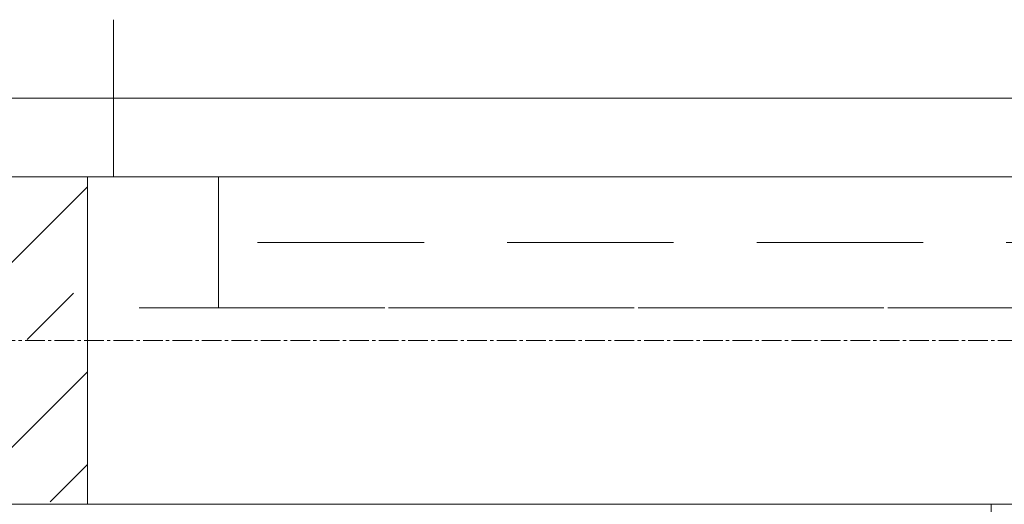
# Model space of a CAD drawing. Header units: centimetres. Extents: x 88729 to 133553, y -16225 to 14174.
# Tile 156 of 231: x 91598 to 91673, y -6314 to -6277. Entities that reach past the tile are written whole.
import ezdxf
from ezdxf.enums import TextEntityAlignment as Align

# ---------------------------------------------------------------- set-up
doc = ezdxf.new("R2010")
doc.units = ezdxf.units.CM
doc.linetypes.add('CENTER2', pattern=[1.125, 0.75, -0.125, 0.125, -0.125])
doc.linetypes.add('DASHED', pattern=[19.05, 12.7, -6.35])
for name, color, linetype in [('A-OS', 252, 'CENTER2'), ('A-rdzenie zelbetowe', 252, 'Continuous'), ('A-SCIANY', 252, 'Continuous'), ('E_PODKLAD', 7, 'Continuous'), ('mat', 252, 'Continuous'), ('R-MET-IWE', 252, 'Continuous')]:
    doc.layers.add(name, color=color, linetype=linetype)
for name, color, linetype, lineweight in [('A-SLUSARKA', 252, 'Continuous', 13), ('PR_izolacja', 252, 'Continuous', 20), ('rz_zelbet', 252, 'Continuous', 20)]:
    doc.layers.add(name, color=color, linetype=linetype, lineweight=lineweight)
doc.styles.get("Standard").update_dxf_attribs({"font": 'txt.shx'})
doc.linetypes.add('BATTING', pattern='A,0.00254,-2.54,[134,LTYPESHP.SHX,S=2.54,R=0,X=-2.54,Y=0],-5.08,[134,LTYPESHP.SHX,S=2.54,R=180,X=2.54,Y=0],-2.54', length=10.16254)

# ---------------------------------------------------------------- blocks, each defined once
blk = doc.blocks.new('A$Ce817dbbb')
at = {"layer": 'rz_zelbet', "lineweight": 9, "ltscale": 0.1}
h = blk.add_hatch(dxfattribs=at)
h.set_pattern_fill('ANSI33', color=252, scale=40, style=0)
h.set_pattern_definition([(45, (-34116.379, 15027.049), (-7.0710678, 7.0710678), []), (45, (-34109.308, 15027.049), (-7.0710678, 7.0710678), [5, -2.5])])
h.paths.add_polyline_path([(176.104, -16754.017), (201.104, -16754.017), (201.104, -16779.017), (176.104, -16779.017)])
h.paths.add_polyline_path([(656.104, -16754.017), (681.104, -16754.017), (681.104, -16779.017), (656.104, -16779.017)])
at = {"layer": 'A-OS', "color": 252, "lineweight": 9, "ltscale": 2}
blk.add_line((-165.896, -16766.517), (3323.946, -16766.517), dxfattribs=at)
at = {"layer": 'A-rdzenie zelbetowe', "color": 252, "lineweight": 9, "ltscale": 0.1}
blk.add_lwpolyline([(176.104, -16754.017), (201.104, -16754.017), (201.104, -16779.017), (176.104, -16779.017)], close=True, dxfattribs=at)
at = {"layer": 'A-SCIANY', "color": 252, "lineweight": 9, "ltscale": 3}
for p, q in [((203.104, -16742.017), (203.104, -16754.017)), ((201.104, -16779.017), (201.104, -16754.017)), ((-140.896, -16779.017), (374.104, -16779.017)), ((270.104, -16919.017), (270.104, -16779.017))]:
    blk.add_line(p, q, dxfattribs=at)
at = {"layer": 'A-SLUSARKA', "color": 252, "linetype": 'DASHED', "lineweight": 9}
blk.add_lwpolyline([(201.104, -16754.017), (351.104, -16754.017), (351.104, -16764.017), (201.104, -16764.017), (201.104, -16754.017), (211.104, -16754.017), (211.104, -16764.017), (341.104, -16764.017), (341.104, -16754.017), (341.104, -16759.017), (211.104, -16759.017), (211.104, -16759.017), (211.104, -16759.017), (211.104, -16759.017)], dxfattribs=at)
at = {"layer": 'mat', "color": 252, "lineweight": 9}
blk.add_line((-140.896, -16754.017), (1004.104, -16754.017), dxfattribs=at)
at = {"layer": 'PR_izolacja', "color": 252, "linetype": 'BATTING', "lineweight": 9, "ltscale": 0.28}
blk.add_line((-134.896, -16748.017), (998.104, -16748.017), dxfattribs=at)
at = {"layer": 'R-MET-IWE', "color": 252, "lineweight": 9, "width": 0.75}
for tag, rotation, p in [('0-', 90, (-1139.045, -4143.611)), ('0-', 90, (-1113.045, -4143.611)), ('0-', 90, (-1087.045, -4143.611)), ('2-', 90, (-796.045, -4143.611)), ('2-', 90, (-505.045, -4143.611)), ('0-', 90, (-480.045, -4143.611)), ('0-', 90, (-456.045, -4143.611)), ('2-', 90, (-166.045, -4143.611)), ('2-', 90, (-625.663, -4833.611)), ('2-', 90, (-599.663, -4833.611)), ('2-', 90, (-573.663, -4833.611)), ('0-', 180, (-2169.638, -4848.468)), ('0-', 180, (-2169.638, -4873.468)), ('0-', 180, (-2169.638, -4899.468)), ('-2', 90, (-1661.47, -4961.645)), ('-2', 90, (-1636.47, -4961.645)), ('0-', 270, (-1489.782, -4968.061)), ('0-', 270, (-1464.782, -4968.061)), ('0-', 270, (-1439.782, -4968.061)), ('0-', 270, (-1364.782, -4968.061)), ('0-', 270, (-1339.782, -4968.061)), ('0-', 270, (-1314.782, -4968.061)), ('0-', 270, (328.218, -4968.061)), ('0-', 270, (354.218, -4968.061)), ('0-', 270, (1256.218, -4968.061)), ('0-', 270, (1282.218, -4968.061)), ('0-', 90, (-513.045, -5496.611)), ('0-', 90, (-487.045, -5496.611)), ('K.S.-', 90, (-487.045, -5766.111)), ('0-', 90, (-513.045, -5766.111)), ('1-', 90, (-539.045, -6114.611)), ('0-', 90, (-513.045, -6114.611)), ('0-', 90, (-487.045, -6114.611)), ('0-', 90, (301.955, -6545.611)), ('0-', 90, (327.955, -6545.611)), ('0-', 90, (353.955, -6545.611)), ('0-', 90, (416.113, -6545.611)), ('0-', 90, (1255.955, -6545.611)), ('0-', 90, (1281.955, -6545.611)), ('1-', 90, (2382.955, -6845.611)), ('1-', 90, (2408.955, -6845.611)), ('1-', 90, (2434.955, -6845.611)), ('1-', 90, (2827.955, -6845.611)), ('1-', 90, (2853.955, -6845.611)), ('1-', 90, (2879.955, -6845.611)), ('<-2', 90, (-910.64, -10482.409)), ('2->', 90, (-718.146, -10854.38)), ('2->', 90, (-692.146, -10854.38)), ('2->', 90, (-744.146, -10870.803)), ('-0', 90, (-186.093, -12450.121)), ('1-', 90, (2264.472, -12866.38)), ('1-', 90, (2290.472, -12866.38)), ('1-', 90, (2316.472, -12866.38)), ('1-', 90, (2709.472, -12866.38)), ('1-', 90, (2735.472, -12866.38)), ('1-', 90, (2761.472, -12866.38)), ('<-KL', 90, (-700.012, -16780.913)), ('-0', 90, (-179.939, -18957.533)), ('0->', 90, (-1257.528, -23179.046)), ('0->', 90, (-1231.528, -23179.046)), ('0->', 90, (-1205.528, -23179.046)), ('0->', 90, (-600.528, -23179.046)), ('0->', 90, (-574.528, -23179.046)), ('0->', 90, (-1692.528, -24074.046)), ('0->', 90, (-1666.528, -24074.046)), ('0->', 90, (-1640.528, -24074.046)), ('0->', 90, (-1486.528, -24074.046)), ('0->', 90, (-1460.528, -24074.046)), ('0->', 90, (-1434.528, -24074.046)), ('<-0', 90, (-499.818, -24383.565)), ('<-0', 90, (-298.109, -24383.565)), ('<-0', 180, (-587.122, -25088.859)), ('<-0', 270, (-496.631, -25202.677)), ('<-0', 180, (-1353.253, -25419.359)), ('<-0', 180, (-1187.253, -25444.101)), ('<-0', 90, (-179.614, -25454.222)), ('<-0', 90, (-69.593, -26375.359)), ('<-0', 90, (-43.593, -26375.359))]:
    blk.add_attdef(tag, text='', height=17, rotation=rotation, dxfattribs=at).set_placement(p, align=Align.MIDDLE)
for tag, p in [('2-', (1424.812, -4179.204)), ('2-', (1424.812, -4205.204)), ('K.S.-', (-76.891, -4264.204)), ('KL-', (-613.132, -4292.185)), ('1-', (-613.132, -4312.185)), ('1-', (-613.132, -4332.185)), ('K.S.-', (1414.126, -4333.662)), ('0-', (-70.188, -4341.204)), ('0-', (469.812, -4341.204)), ('1-', (-613.132, -4352.185)), ('0-', (1424.812, -4361.204)), ('0-', (-70.188, -4367.204)), ('1-', (469.812, -4367.204)), ('0-', (1099.812, -4368.204)), ('2-', (1424.812, -4387.204)), ('1-', (-70.188, -4393.204)), ('1-', (469.812, -4393.204)), ('1-', (1099.812, -4394.204)), ('2-', (1424.812, -4413.204)), ('2-', (-70.188, -4419.204)), ('2-', (1099.812, -4420.204)), ('2-', (469.812, -4444.204)), ('K.S.-', (-76.891, -4445.204)), ('2-', (1099.812, -4446.204)), ('2-', (469.812, -4470.204)), ('2-', (-825.188, -4496.204)), ('2-', (-825.188, -4522.204)), ('2-', (-70.188, -4574.204)), ('2-', (-70.188, -4600.204)), ('K.S.-', (1089.126, -4600.662)), ('2-', (1099.812, -4653.204)), ('2-', (-70.188, -4669.204)), ('2-', (1099.812, -4679.204)), ('-1', (1806.777, -4690.779)), ('1-', (-70.188, -4695.204)), ('2-', (1099.812, -4705.204)), ('-1', (1806.777, -4716.295)), ('K.S.-', (-73.204, -4721.204)), ('-1', (1806.777, -4743.07)), ('FR-', (-70.188, -4747.204)), ('0-', (-1066.188, -6382.704)), ('0-', (-1066.188, -6408.704)), ('2-', (1729.812, -6586.204)), ('2-', (1729.812, -6612.204)), ('2-', (1729.812, -6638.204)), ('2-', (1729.812, -6664.204)), ('K.S.-', (469.812, -6788.204)), ('1-', (-962.188, -6915.204)), ('1-', (-460.188, -6923.204)), ('1-', (469.812, -6923.204)), ('2-', (1729.812, -6923.204)), ('1-', (-460.188, -6949.204)), ('1-', (469.812, -6949.204)), ('2-', (1729.812, -6949.204)), ('K.S.-', (2901.812, -6960.204)), ('2-', (1729.812, -6975.204)), ('2-', (1729.812, -7001.204)), ('2-', (-460.188, -7026.204)), ('0-', (469.812, -7026.204)), ('2-', (-460.188, -7052.204)), ('0-', (469.812, -7052.204)), ('2-', (-460.188, -7078.204)), ('2-', (469.812, -7078.204)), ('1-', (2901.812, -7088.204)), ('2-', (469.812, -7104.204)), ('1-', (2901.812, -7114.204)), ('0-', (1729.812, -7131.204)), ('2-', (-460.188, -7141.204)), ('0-', (1729.812, -7157.204)), ('2-', (-460.188, -7167.204)), ('2-', (469.812, -7181.204)), ('2-', (1729.812, -7183.204)), ('0-', (-460.188, -7193.204)), ('2-', (469.812, -7207.204)), ('2-', (1729.812, -7209.204)), ('K.S.-', (-470.874, -7217.662)), ('2-', (469.812, -7233.204)), ('2-', (1729.812, -7235.204)), ('1-', (-460.188, -7245.204)), ('2-', (469.812, -7259.204)), ('2-', (1729.812, -7261.204)), ('2-', (1729.812, -7287.204)), ('2-', (-460.188, -7297.204)), ('2->', (-943.671, -10542.973)), ('-1', (1688.294, -10711.548)), ('-1', (1688.294, -10737.548)), ('-1', (1688.294, -10763.548)), ('<-2', (1685.551, -12605.392)), ('2->', (1611.329, -12636.472)), ('2->', (1611.329, -12658.973)), ('2->', (1590.766, -12684.973)), ('K.S.-', (2783.329, -12980.973)), ('2->', (-578.671, -13046.973)), ('2->', (-578.671, -13072.973)), ('<-2', (-476.881, -13105.942)), ('1-', (2783.329, -13108.973)), ('1-', (2783.329, -13134.973)), ('<-1', (-610.787, -16857.829)), ('<-1', (-610.787, -16877.829)), ('<-1', (1688.294, -17218.96)), ('<-1', (1688.294, -17244.96)), ('<-1', (1688.294, -17270.96)), ('<-1', (-478.914, -18553.429)), ('<-0', (-2287.983, -23879.575)), ('<-0', (-2287.983, -23905.575)), ('<-0', (-2287.983, -23931.575)), ('<-0', (-343.077, -24738.183)), ('<-0', (-478.914, -25059.683))]:
    blk.add_attdef(tag, text='', height=17, dxfattribs=at).set_placement(p, align=Align.MIDDLE)

msp = doc.modelspace()

# ---------------------------------------------------------------- block references
at = {"layer": 'E_PODKLAD'}
msp.add_blockref('A$Ce817dbbb', (91401.874, 10465.391), dxfattribs=at)

doc.saveas('drawing.dxf')
